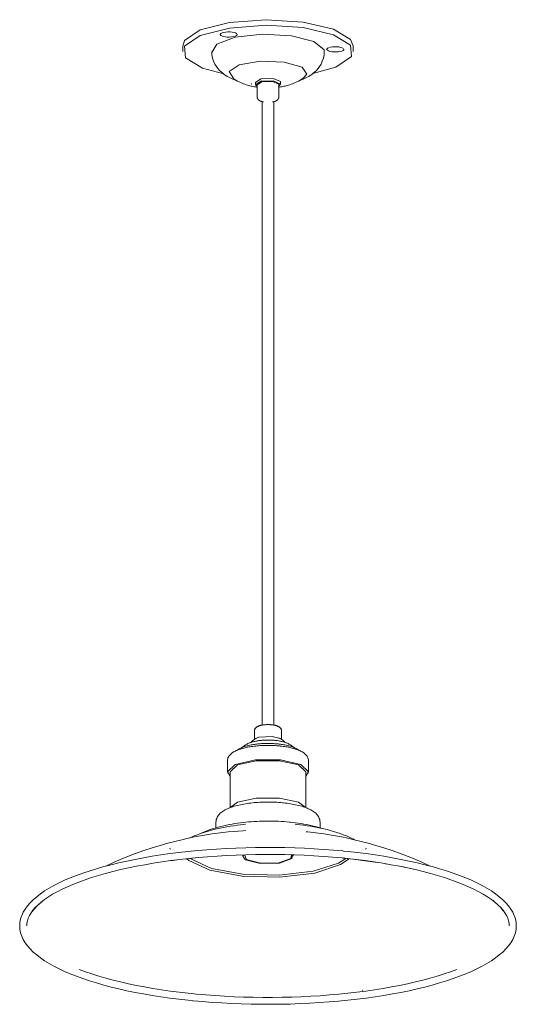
# Model space of a CAD drawing. Header units: millimetres. Extents: x 6388 to 7470, y -501 to 6662.
# Tile 1 of 3: x 6915 to 7265, y -501 to 193. Entities that reach past the tile are written whole.
import ezdxf

# ---------------------------------------------------------------- set-up
doc = ezdxf.new("R2010")
doc.units = ezdxf.units.MM
doc.layers.add('E-LITE-EQPM', color=7, linetype='Continuous', lineweight=20)

# ---------------------------------------------------------------- blocks, each defined once
blk = doc.blocks.new('62804 - 62804 LANG Black pendant lamp-457059-00 Isometrico PDF')
at = {"layer": 'E-LITE-EQPM', "color": 251, "lineweight": 9, "true_color": 0x636466}
for p, q in [((4612.24, 174.39), (4612.24, 170.44)), ((4732.24, 170.44), (4732.24, 174.39)), ((4711.74, 171.6), (4711.89, 169.9)), ((4660.91, 147.5), (4660.43, 147.56)), ((4663.36, 148.84), (4663.36, 147.11)), ((4664.58, 147.11), (4664.58, 138.4)), ((4679.9, 138.4), (4679.9, 147.11)), ((4681.12, 147.11), (4681.12, 148.84)), ((4668.24, 134.98), (4668.24, -304.33)), ((4676.24, -304.33), (4676.24, 134.98)), ((4662.66, -308.51), (4662.66, -314.41)), ((4681.82, -314.41), (4681.82, -308.51)), ((4675.18, -312.37), (4680.77, -313.82)), ((4643.65, -329.53), (4643.65, -337.21)), ((4700.83, -337.21), (4700.83, -329.53)), ((4645.63, -337.21), (4645.63, -362.51)), ((4698.84, -362.51), (4698.84, -337.21)), ((4646.4, -361.62), (4645.71, -362.48)), ((4635.54, -372.9), (4635.54, -376.78)), ((4708.93, -376.78), (4708.93, -372.9)), ((4602.86, -391.25), (4603.19, -391.02)), ((4603.32, -391.9), (4603.63, -391.69)), ((4741.15, -391.9), (4740.85, -391.69)), ((4741.62, -391.25), (4741.28, -391.02)), ((4600.62, -400.36), (4600.63, -400.36)), ((4603.68, -399.92), (4608.23, -399.31)), ((4614.54, -398.54), (4621.14, -397.84)), ((4654.49, -395.79), (4654.49, -396.81)), ((4654.7, -397.24), (4654.88, -395.74)), ((4689.99, -396.81), (4689.99, -395.79)), ((4724.91, -398), (4749.31, -401.21)), ((4754.99, -402.17), (4755.62, -402.29)), ((4766.61, -404.09), (4774.89, -405.94)), ((4509.93, -431.24), (4514.71, -427.27)), ((4509.94, -431.24), (4514.71, -427.27)), ((4830.82, -428.06), (4835.26, -431.94)), ((4830.82, -428.07), (4835.26, -431.94)), ((4505.98, -435.63), (4509.28, -431.88)), ((4505.98, -435.63), (4509.24, -431.92)), ((4512.72, -433.33), (4512.63, -433.45)), ((4512.63, -433.45), (4512.72, -433.33)), ((4835.76, -432.44), (4838.31, -435.38)), ((4835.76, -432.44), (4838.3, -435.38)), ((4839.08, -436.44), (4840.99, -439.7)), ((4738.77, -491.29), (4738.96, -491.26)), ((4738.96, -491.26), (4738.77, -491.29))]:
    blk.add_line(p, q, dxfattribs=at)
for points in [[(4697.13, 191.1, 0), (4670.97, 192.75, 0), (4645.07, 190.76, 0), (4624.55, 185.53, 0), (4613.47, 178.1, 0), (4612.25, 174, 0)], [(4640.29, 154.92, 0), (4626.13, 158.69, 0), (4614.04, 165.98, 0), (4613.47, 174.15, 0), (4624.55, 181.59, 0), (4645.07, 186.82, 0), (4670.97, 188.8, 0), (4697.13, 187.15, 0)], [(4732.24, 174.3, 0), (4730.44, 178.85, 0), (4718.35, 186.14, 0), (4697.13, 191.1, 0)], [(4648.02, 180.84, 0), (4646.63, 180.61, 0), (4645.11, 180.5, 0), (4643.54, 180.52, 0), (4642.04, 180.66, 0), (4640.72, 180.92, 0), (4639.65, 181.27, 0), (4638.91, 181.69, 0), (4638.56, 182.16, 0), (4638.62, 182.64, 0), (4639.07, 183.09, 0)], [(4639.07, 183.09, 0), (4639.9, 183.5, 0), (4641.05, 183.83, 0)], [(4641.05, 183.83, 0), (4642.43, 184.05, 0), (4643.96, 184.16, 0), (4645.52, 184.14, 0), (4647.02, 184, 0), (4648.35, 183.75, 0), (4649.42, 183.4, 0), (4650.15, 182.98, 0), (4650.21, 182.92, 0)], [(4649.99, 181.57, 0), (4649.16, 181.16, 0), (4648.02, 180.84, 0)], [(4649.2, 180.33, 0), (4668.44, 182.53, 0), (4688.7, 181.49, 0)], [(4650.51, 182.51, 0), (4650.45, 182.03, 0), (4649.99, 181.57, 0)], [(4688.7, 181.49, 0), (4704.55, 177.49, 0), (4711.74, 171.6, 0)], [(4697.13, 187.15, 0), (4718.35, 182.19, 0), (4730.44, 174.9, 0), (4731, 166.73, 0), (4719.93, 159.29, 0), (4703.85, 154.84, 0)], [(4632.63, 169.68, 0), (4636.13, 175.48, 0), (4649.2, 180.33, 0)], [(4714.28, 172.6, 0), (4715.11, 173.01, 0), (4716.25, 173.33, 0), (4717.63, 173.56, 0), (4719.16, 173.67, 0), (4720.73, 173.65, 0), (4722.22, 173.51, 0), (4723.55, 173.26, 0), (4724.62, 172.91, 0), (4725.36, 172.48, 0), (4725.42, 172.43, 0)], [(4632.55, 170.41, 0), (4632.74, 167.95, 0), (4633.22, 165.6, 0), (4633.94, 163.44, 0), (4634.85, 161.5, 0), (4635.88, 159.8, 0), (4636.97, 158.32, 0), (4638.08, 157.05, 0), (4639.2, 155.96, 0), (4640.3, 155.01, 0), (4641.39, 154.18, 0), (4642.45, 153.46, 0), (4643.5, 152.82, 0), (4644.53, 152.24, 0), (4645.55, 151.72, 0), (4646.56, 151.25, 0), (4647.57, 150.82, 0), (4648.57, 150.43, 0), (4649.57, 150.07, 0), (4649.9, 149.96, 0)], [(4711.92, 170.41, 0), (4711.74, 167.95, 0), (4711.26, 165.6, 0), (4710.53, 163.44, 0), (4709.62, 161.5, 0), (4708.6, 159.8, 0), (4707.51, 158.32, 0), (4706.4, 157.05, 0), (4705.28, 155.96, 0), (4704.18, 155.01, 0), (4703.09, 154.19, 0), (4702.02, 153.46, 0), (4700.98, 152.82, 0), (4699.94, 152.24, 0), (4698.92, 151.72, 0), (4697.91, 151.25, 0), (4696.91, 150.82, 0), (4695.91, 150.43, 0), (4694.91, 150.07, 0), (4694.58, 149.96, 0)], [(4713.76, 171.66, 0), (4713.82, 172.14, 0), (4714.28, 172.6, 0)], [(4725.2, 171.08, 0), (4724.36, 170.67, 0), (4723.22, 170.34, 0), (4721.84, 170.12, 0), (4720.31, 170.01, 0), (4718.74, 170.03, 0), (4717.25, 170.17, 0), (4715.92, 170.42, 0), (4714.85, 170.77, 0), (4714.12, 171.2, 0), (4713.76, 171.66, 0)], [(4725.71, 172.01, 0), (4725.65, 171.54, 0), (4725.2, 171.08, 0)], [(4648.2, 151.07, 0), (4644.8, 156.19, 0), (4651.88, 160.94, 0), (4666.73, 163.52, 0), (4683.69, 162.92, 0)], [(4683.69, 162.92, 0), (4696.28, 159.39, 0), (4699.68, 154.27, 0), (4697.37, 151.72, 0)], [(4648.18, 150.99, 0), (4649.46, 150.2, 0), (4650.67, 149.53, 0), (4651.82, 148.94, 0), (4652.9, 148.44, 0), (4653.94, 148, 0), (4654.93, 147.61, 0), (4655.88, 147.26, 0), (4656.8, 146.96, 0), (4657.68, 146.68, 0), (4658.54, 146.44, 0), (4659.38, 146.22, 0), (4660.2, 146.02, 0), (4661, 145.84, 0), (4661.78, 145.68, 0), (4662.56, 145.53, 0), (4663.32, 145.4, 0), (4664.08, 145.29, 0), (4664.48, 145.23, 0)], [(4675.92, 151.31, 0), (4667.08, 151.05, 0), (4663.4, 148.58, 0)], [(4664.45, 145.9, 0), (4663.4, 146.85, 0), (4667.08, 149.32, 0), (4675.92, 149.58, 0)], [(4664.62, 146.88, 0), (4667.79, 149.01, 0), (4675.41, 149.24, 0)], [(4675.41, 149.24, 0), (4679.86, 147.33, 0), (4679.88, 146.98, 0)], [(4681.11, 148.69, 0), (4681.08, 149.1, 0), (4675.92, 151.31, 0)], [(4675.92, 149.58, 0), (4681.08, 147.37, 0), (4679.7, 145.75, 0)], [(4697.66, 151.92, 0), (4696.3, 150.99, 0), (4695.02, 150.2, 0), (4693.8, 149.53, 0), (4692.66, 148.94, 0), (4691.57, 148.44, 0), (4690.54, 148, 0), (4689.55, 147.61, 0), (4688.6, 147.26, 0), (4687.68, 146.96, 0), (4686.8, 146.68, 0), (4685.94, 146.44, 0), (4685.1, 146.22, 0), (4684.28, 146.02, 0), (4683.48, 145.84, 0), (4682.69, 145.68, 0), (4681.92, 145.53, 0), (4681.15, 145.4, 0), (4680.4, 145.29, 0), (4679.9, 145.22, 0)], [(4664.58, 145.22, 0), (4664.48, 145.23, 0)], [(4664.58, 138.4, 0), (4664.6, 138.05, 0), (4664.67, 137.71, 0), (4664.77, 137.39, 0), (4664.9, 137.11, 0), (4665.06, 136.86, 0), (4665.22, 136.63, 0), (4665.39, 136.43, 0), (4665.56, 136.26, 0), (4665.74, 136.11, 0), (4665.92, 135.97, 0), (4666.1, 135.85, 0), (4666.28, 135.73, 0), (4666.46, 135.63, 0), (4666.65, 135.54, 0), (4666.83, 135.45, 0), (4667.02, 135.37, 0), (4667.21, 135.29, 0), (4667.41, 135.22, 0), (4667.61, 135.16, 0), (4667.81, 135.1, 0), (4668.01, 135.04, 0), (4668.22, 134.98, 0), (4668.43, 134.93, 0), (4668.65, 134.88, 0), (4668.86, 134.84, 0), (4669.09, 134.8, 0), (4669.17, 134.78, 0)], [(4679.9, 138.4, 0), (4679.87, 138.05, 0), (4679.81, 137.71, 0), (4679.7, 137.39, 0), (4679.57, 137.11, 0), (4679.42, 136.86, 0), (4679.26, 136.63, 0), (4679.09, 136.43, 0), (4678.91, 136.26, 0), (4678.73, 136.11, 0), (4678.56, 135.97, 0), (4678.38, 135.85, 0), (4678.2, 135.73, 0), (4678.01, 135.63, 0), (4677.83, 135.54, 0), (4677.64, 135.45, 0), (4677.45, 135.37, 0), (4677.26, 135.29, 0), (4676.87, 135.16, 0), (4676.67, 135.1, 0), (4676.46, 135.04, 0), (4676.26, 134.98, 0), (4676.05, 134.93, 0), (4675.83, 134.88, 0), (4675.61, 134.84, 0), (4675.39, 134.8, 0), (4675.32, 134.78, 0)], [(4662.66, -308.51, 0), (4662.68, -308.13, 0), (4662.76, -307.76, 0), (4662.87, -307.41, 0), (4663.01, -307.1, 0), (4663.18, -306.81, 0), (4663.36, -306.56, 0), (4663.56, -306.34, 0), (4663.76, -306.14, 0), (4663.96, -305.96, 0), (4664.17, -305.8, 0), (4664.39, -305.65, 0), (4664.6, -305.52, 0), (4664.82, -305.4, 0), (4665.05, -305.28, 0), (4665.28, -305.18, 0), (4665.51, -305.08, 0), (4665.75, -304.98, 0), (4665.99, -304.89, 0), (4666.24, -304.81, 0), (4666.5, -304.73, 0), (4666.76, -304.66, 0), (4667.02, -304.59, 0), (4667.29, -304.52, 0), (4667.57, -304.46, 0), (4667.85, -304.4, 0), (4668.14, -304.35, 0), (4668.43, -304.3, 0), (4668.72, -304.25, 0), (4669.02, -304.21, 0), (4669.32, -304.17, 0), (4669.63, -304.14, 0), (4669.94, -304.11, 0), (4670.25, -304.08, 0), (4670.56, -304.06, 0), (4670.88, -304.04, 0), (4671.19, -304.02, 0), (4671.51, -304.01, 0), (4671.83, -304.01, 0), (4672.15, -304, 0), (4672.47, -304, 0), (4672.79, -304.01, 0), (4673.11, -304.02, 0), (4673.43, -304.03, 0), (4673.75, -304.05, 0), (4674.06, -304.07, 0), (4674.37, -304.09, 0), (4674.68, -304.12, 0), (4674.71, -304.12, 0)], [(4681.82, -308.51, 0), (4681.79, -308.13, 0), (4681.72, -307.76, 0), (4681.61, -307.41, 0), (4681.46, -307.1, 0), (4681.3, -306.81, 0), (4681.11, -306.56, 0), (4680.92, -306.34, 0), (4680.72, -306.14, 0), (4680.51, -305.96, 0), (4680.3, -305.8, 0), (4680.09, -305.65, 0), (4679.87, -305.52, 0), (4679.65, -305.4, 0), (4679.43, -305.28, 0), (4679.2, -305.18, 0), (4678.96, -305.08, 0), (4678.73, -304.98, 0), (4678.48, -304.89, 0), (4678.23, -304.81, 0), (4677.98, -304.73, 0), (4677.72, -304.66, 0), (4677.45, -304.59, 0), (4677.18, -304.52, 0), (4676.91, -304.46, 0), (4676.63, -304.4, 0), (4676.34, -304.35, 0), (4676.05, -304.3, 0), (4675.76, -304.25, 0), (4675.46, -304.21, 0), (4675.16, -304.17, 0), (4674.85, -304.14, 0), (4674.71, -304.12, 0)], [(4643.65, -329.53, 0), (4643.69, -328.82, 0), (4643.83, -328.13, 0), (4644.04, -327.48, 0), (4644.33, -326.86, 0), (4644.66, -326.29, 0), (4645.05, -325.77, 0), (4645.47, -325.28, 0), (4645.93, -324.83, 0), (4646.41, -324.41, 0), (4646.93, -324.01, 0), (4647.47, -323.64, 0), (4648.04, -323.29, 0), (4648.64, -322.96, 0), (4649.26, -322.64, 0), (4649.91, -322.33, 0), (4650.59, -322.04, 0), (4651.3, -321.76, 0), (4652.03, -321.49, 0), (4652.79, -321.24, 0), (4653.58, -321, 0), (4654.38, -320.77, 0), (4655.22, -320.55, 0), (4656.07, -320.34, 0), (4656.95, -320.14, 0), (4657.85, -319.96, 0), (4658.77, -319.79, 0), (4659.71, -319.62, 0), (4660.66, -319.48, 0), (4661.64, -319.34, 0), (4662.62, -319.21, 0), (4663.62, -319.1, 0), (4664.64, -319, 0), (4665.66, -318.92, 0), (4666.7, -318.84, 0), (4667.74, -318.78, 0), (4668.78, -318.73, 0), (4669.84, -318.69, 0), (4670.89, -318.67, 0), (4671.95, -318.66, 0), (4673.01, -318.67, 0), (4674.07, -318.68, 0), (4675.12, -318.71, 0), (4676.18, -318.75, 0), (4677.22, -318.81, 0), (4678.26, -318.87, 0), (4679.29, -318.95, 0), (4680.31, -319.05, 0), (4680.39, -319.05, 0)], [(4650.2, -322.21, 0), (4650.55, -321.96, 0), (4651.2, -321.56, 0), (4651.84, -321.2, 0), (4652.5, -320.86, 0), (4653.15, -320.55, 0), (4653.82, -320.26, 0), (4654.5, -319.99, 0), (4655.18, -319.74, 0), (4655.88, -319.5, 0), (4657.31, -319.08, 0), (4658.04, -318.88, 0), (4658.78, -318.7, 0), (4659.54, -318.53, 0), (4660.31, -318.37, 0), (4661.08, -318.22, 0), (4661.87, -318.09, 0), (4662.67, -317.96, 0), (4663.48, -317.85, 0), (4664.3, -317.74, 0), (4665.12, -317.65, 0), (4665.96, -317.57, 0), (4666.8, -317.49, 0), (4667.64, -317.43, 0), (4668.49, -317.38, 0), (4669.35, -317.34, 0), (4670.2, -317.31, 0), (4671.06, -317.29, 0), (4671.93, -317.28, 0), (4672.79, -317.28, 0), (4673.65, -317.3, 0), (4674.51, -317.32, 0), (4675.37, -317.35, 0), (4676.22, -317.39, 0), (4677.07, -317.45, 0), (4677.91, -317.51, 0), (4678.75, -317.59, 0), (4678.9, -317.6, 0)], [(4653.88, -320.24, 0), (4653.93, -320.19, 0), (4654.55, -319.63, 0), (4655.16, -319.14, 0), (4655.75, -318.72, 0), (4656.34, -318.34, 0), (4656.91, -318.01, 0), (4657.48, -317.71, 0), (4658.04, -317.44, 0), (4658.59, -317.2, 0), (4659.14, -316.97, 0), (4659.69, -316.77, 0), (4660.24, -316.58, 0), (4660.79, -316.4, 0), (4661.34, -316.24, 0), (4661.9, -316.09, 0), (4662.45, -315.95, 0), (4663.01, -315.82, 0), (4663.58, -315.7, 0), (4664.15, -315.59, 0), (4664.72, -315.49, 0), (4665.3, -315.4, 0), (4665.88, -315.31, 0), (4666.47, -315.24, 0), (4667.06, -315.17, 0), (4667.65, -315.11, 0), (4668.24, -315.05, 0), (4668.84, -315.01, 0), (4669.44, -314.97, 0), (4670.05, -314.94, 0), (4670.65, -314.92, 0), (4671.26, -314.9, 0), (4671.87, -314.89, 0), (4672.47, -314.89, 0), (4673.08, -314.9, 0), (4673.69, -314.91, 0), (4674.29, -314.93, 0), (4674.9, -314.96, 0), (4675.5, -315, 0), (4676.1, -315.04, 0), (4676.7, -315.09, 0), (4676.95, -315.12, 0)], [(4660.25, -316.57, 0), (4660.49, -316.29, 0), (4661, -315.74, 0), (4661.51, -315.27, 0), (4661.99, -314.88, 0), (4662.46, -314.54, 0), (4662.9, -314.26, 0), (4663.33, -314.01, 0), (4663.73, -313.79, 0), (4664.12, -313.6, 0), (4664.37, -313.49, 0)], [(4664.19, -313.57, 0), (4665.82, -312.98, 0), (4675.18, -312.37, 0)], [(4690.59, -320.24, 0), (4690.55, -320.19, 0), (4689.93, -319.63, 0), (4689.32, -319.14, 0), (4688.72, -318.72, 0), (4688.14, -318.34, 0), (4687.56, -318.01, 0), (4687, -317.71, 0), (4686.44, -317.44, 0), (4685.89, -317.2, 0), (4685.33, -316.97, 0), (4684.79, -316.77, 0), (4684.24, -316.58, 0), (4683.69, -316.4, 0), (4683.14, -316.24, 0), (4682.58, -316.09, 0), (4682.02, -315.95, 0), (4681.46, -315.82, 0), (4680.9, -315.7, 0), (4680.33, -315.59, 0), (4679.76, -315.49, 0), (4678.6, -315.31, 0), (4678.01, -315.24, 0), (4677.42, -315.17, 0), (4676.95, -315.12, 0)], [(4694.28, -322.21, 0), (4693.92, -321.96, 0), (4693.28, -321.56, 0), (4692.63, -321.2, 0), (4691.98, -320.86, 0), (4691.32, -320.55, 0), (4690.65, -320.26, 0), (4689.98, -319.99, 0), (4689.29, -319.74, 0), (4688.59, -319.5, 0), (4687.89, -319.28, 0), (4687.17, -319.08, 0), (4686.44, -318.88, 0), (4685.69, -318.7, 0), (4684.94, -318.53, 0), (4684.17, -318.37, 0), (4683.39, -318.22, 0), (4682.6, -318.09, 0), (4681.81, -317.96, 0), (4681, -317.85, 0), (4680.18, -317.74, 0), (4679.35, -317.65, 0), (4678.9, -317.6, 0)], [(4684.22, -316.57, 0), (4683.99, -316.29, 0), (4683.47, -315.74, 0), (4682.97, -315.27, 0), (4682.02, -314.54, 0), (4681.58, -314.26, 0), (4681.15, -314.01, 0), (4680.74, -313.79, 0), (4680.35, -313.6, 0), (4680.1, -313.49, 0)], [(4700.83, -329.53, 0), (4700.78, -328.82, 0), (4700.65, -328.13, 0), (4700.43, -327.48, 0), (4700.15, -326.86, 0), (4699.81, -326.29, 0), (4699.43, -325.77, 0), (4699.01, -325.28, 0), (4698.55, -324.83, 0), (4698.07, -324.41, 0), (4697.55, -324.01, 0), (4697.01, -323.64, 0), (4696.44, -323.29, 0), (4695.84, -322.96, 0), (4695.22, -322.64, 0), (4694.56, -322.33, 0), (4693.88, -322.04, 0), (4693.18, -321.76, 0), (4692.44, -321.49, 0), (4691.69, -321.24, 0), (4690.9, -321, 0), (4690.09, -320.77, 0), (4689.26, -320.55, 0), (4688.4, -320.34, 0), (4687.52, -320.14, 0), (4686.63, -319.96, 0), (4685.71, -319.79, 0), (4684.77, -319.62, 0), (4683.81, -319.48, 0), (4682.84, -319.34, 0), (4681.85, -319.21, 0), (4680.85, -319.1, 0), (4680.39, -319.05, 0)], [(4645.67, -340.36, 0), (4643.65, -337.22, 0), (4649.08, -332.08, 0), (4663.36, -328.89, 0), (4681.03, -328.88, 0)], [(4645.63, -337.22, 0), (4650.69, -332.43, 0), (4663.97, -329.47, 0), (4680.42, -329.46, 0)], [(4680.42, -329.46, 0), (4693.73, -332.41, 0), (4698.84, -337.2, 0), (4698.84, -337.21, 0)], [(4681.03, -328.88, 0), (4695.34, -332.05, 0), (4700.83, -337.19, 0), (4698.81, -340.36, 0)], [(4635.54, -372.9, 0), (4635.61, -371.93, 0), (4635.79, -370.98, 0), (4636.08, -370.09, 0), (4636.47, -369.25, 0), (4636.93, -368.48, 0), (4637.44, -367.77, 0), (4638.01, -367.12, 0), (4638.61, -366.52, 0), (4639.26, -365.96, 0), (4639.93, -365.45, 0), (4640.64, -364.96, 0), (4641.39, -364.5, 0), (4642.16, -364.06, 0), (4642.97, -363.65, 0), (4643.81, -363.26, 0), (4644.69, -362.88, 0), (4645.59, -362.53, 0), (4646.53, -362.18, 0), (4647.51, -361.86, 0), (4648.51, -361.55, 0), (4649.54, -361.25, 0), (4650.61, -360.97, 0), (4651.7, -360.71, 0), (4652.82, -360.46, 0), (4653.96, -360.22, 0), (4655.13, -360, 0), (4656.33, -359.8, 0), (4657.54, -359.61, 0), (4658.78, -359.43, 0), (4660.03, -359.28, 0), (4661.3, -359.13, 0), (4662.59, -359.01, 0), (4663.89, -358.9, 0), (4665.2, -358.8, 0), (4666.52, -358.72, 0), (4667.85, -358.66, 0), (4669.19, -358.62, 0), (4670.53, -358.59, 0), (4671.88, -358.57, 0), (4673.22, -358.58, 0), (4674.56, -358.6, 0), (4675.9, -358.63, 0), (4677.24, -358.69, 0), (4678.56, -358.76, 0), (4679.88, -358.84, 0), (4681.19, -358.94, 0), (4682.48, -359.06, 0), (4682.59, -359.07, 0)], [(4646.06, -362.1, 0), (4650.69, -358.78, 0), (4663.97, -355.82, 0), (4680.42, -355.81, 0)], [(4680.42, -355.81, 0), (4693.73, -358.76, 0), (4698.45, -362.18, 0)], [(4708.93, -372.9, 0), (4708.87, -371.93, 0), (4708.69, -370.98, 0), (4708.39, -370.09, 0), (4708.01, -369.25, 0), (4707.55, -368.48, 0), (4707.03, -367.77, 0), (4706.47, -367.12, 0), (4705.86, -366.52, 0), (4705.22, -365.96, 0), (4704.54, -365.45, 0), (4703.83, -364.96, 0), (4703.09, -364.5, 0), (4702.32, -364.06, 0), (4701.51, -363.65, 0), (4700.66, -363.26, 0), (4699.79, -362.88, 0), (4698.88, -362.53, 0), (4697.94, -362.18, 0), (4696.97, -361.86, 0), (4695.97, -361.55, 0), (4694.93, -361.25, 0), (4693.87, -360.97, 0), (4692.78, -360.71, 0), (4691.66, -360.46, 0), (4690.52, -360.22, 0), (4689.35, -360, 0), (4688.15, -359.8, 0), (4686.94, -359.61, 0), (4685.7, -359.43, 0), (4684.45, -359.28, 0), (4683.17, -359.13, 0), (4682.59, -359.07, 0)], [(4616.85, -383.93, 0), (4617.8, -383.49, 0), (4620.13, -382.49, 0), (4622.45, -381.58, 0), (4624.75, -380.75, 0), (4627.05, -379.98, 0), (4629.34, -379.27, 0), (4631.64, -378.61, 0), (4633.95, -378.01, 0), (4636.26, -377.45, 0), (4638.59, -376.93, 0), (4640.92, -376.45, 0), (4643.28, -376.01, 0), (4645.64, -375.61, 0), (4648.03, -375.24, 0), (4650.42, -374.9, 0), (4652.83, -374.6, 0), (4655.25, -374.33, 0), (4656.28, -374.22, 0)], [(4624.04, -380.92, 0), (4626.36, -379.94, 0), (4628.6, -379.06, 0), (4630.79, -378.27, 0), (4632.92, -377.57, 0), (4635.01, -376.92, 0), (4637.06, -376.34, 0), (4639.09, -375.82, 0), (4641.09, -375.33, 0), (4643.07, -374.9, 0), (4645.03, -374.5, 0), (4646.99, -374.13, 0), (4648.93, -373.8, 0), (4650.86, -373.51, 0), (4652.79, -373.24, 0), (4654.71, -373, 0), (4656.64, -372.79, 0), (4658.55, -372.6, 0), (4660.47, -372.44, 0), (4662.39, -372.31, 0), (4664.3, -372.2, 0), (4666.22, -372.11, 0), (4668.13, -372.05, 0), (4670.05, -372.01, 0), (4671.96, -372, 0), (4673.88, -372, 0), (4675.79, -372.04, 0), (4677.71, -372.09, 0), (4679.62, -372.17, 0), (4681.54, -372.27, 0), (4683.45, -372.4, 0), (4685.37, -372.55, 0), (4687.2, -372.72, 0)], [(4710.25, -377.16, 0), (4709.47, -376.92, 0), (4707.41, -376.34, 0), (4705.39, -375.82, 0), (4703.39, -375.33, 0), (4701.41, -374.9, 0), (4699.44, -374.5, 0), (4697.49, -374.13, 0), (4695.55, -373.8, 0), (4693.61, -373.51, 0), (4691.69, -373.24, 0), (4689.76, -373, 0), (4687.84, -372.79, 0), (4687.2, -372.72, 0)], [(4733.93, -385.39, 0), (4732.34, -384.59, 0), (4729.98, -383.49, 0), (4727.65, -382.49, 0), (4725.33, -381.58, 0), (4723.03, -380.75, 0), (4720.74, -379.98, 0), (4718.44, -379.27, 0), (4716.14, -378.61, 0), (4713.84, -378.01, 0), (4711.52, -377.45, 0), (4709.2, -376.93, 0), (4706.86, -376.45, 0), (4704.5, -376.01, 0), (4702.14, -375.61, 0), (4699.76, -375.24, 0), (4697.36, -374.9, 0), (4694.95, -374.6, 0), (4692.53, -374.33, 0), (4691.5, -374.22, 0)], [(4558.05, -403.69, 0), (4564.25, -400.82, 0), (4571.5, -397.74, 0), (4578.27, -395.1, 0), (4584.62, -392.81, 0), (4590.59, -390.83, 0), (4596.22, -389.1, 0), (4601.55, -387.6, 0), (4606.61, -386.28, 0), (4611.43, -385.12, 0), (4616.05, -384.09, 0), (4620.47, -383.2, 0), (4624.73, -382.4, 0), (4628.85, -381.71, 0), (4632.83, -381.09, 0), (4636.7, -380.55, 0), (4640.47, -380.09, 0), (4644.16, -379.68, 0), (4647.77, -379.33, 0), (4651.31, -379.04, 0), (4654.8, -378.79, 0), (4656.54, -378.68, 0)], [(4786.43, -403.69, 0), (4780.23, -400.82, 0), (4772.98, -397.74, 0), (4766.2, -395.1, 0), (4759.85, -392.81, 0), (4753.89, -390.83, 0), (4748.26, -389.1, 0), (4742.93, -387.6, 0), (4737.87, -386.28, 0), (4733.04, -385.12, 0), (4728.43, -384.09, 0), (4724, -383.2, 0), (4719.74, -382.4, 0), (4715.63, -381.71, 0), (4711.64, -381.09, 0), (4707.77, -380.55, 0), (4704, -380.09, 0), (4700.32, -379.68, 0), (4699.12, -379.56, 0)], [(4497.24, -445.83, 0), (4497.4, -443.4, 0), (4497.87, -440.98, 0), (4498.65, -438.6, 0), (4499.73, -436.26, 0), (4501.09, -433.97, 0), (4502.73, -431.73, 0), (4504.63, -429.54, 0), (4506.79, -427.4, 0), (4509.21, -425.3, 0), (4511.88, -423.26, 0), (4514.8, -421.26, 0), (4517.96, -419.31, 0), (4521.35, -417.4, 0), (4524.98, -415.55, 0), (4528.84, -413.75, 0), (4532.92, -412, 0), (4537.21, -410.3, 0), (4541.72, -408.67, 0), (4551.34, -405.57, 0), (4556.43, -404.11, 0), (4561.71, -402.72, 0), (4567.16, -401.4, 0), (4572.78, -400.14, 0), (4578.55, -398.96, 0), (4584.47, -397.85, 0), (4590.53, -396.81, 0), (4596.71, -395.84, 0), (4603.02, -394.95, 0), (4609.43, -394.15, 0), (4615.95, -393.42, 0), (4622.55, -392.77, 0), (4629.23, -392.2, 0), (4635.98, -391.71, 0), (4642.79, -391.31, 0), (4649.64, -390.99, 0), (4656.53, -390.76, 0), (4663.44, -390.61, 0), (4670.37, -390.54, 0), (4677.3, -390.56, 0), (4684.22, -390.67, 0), (4691.12, -390.86, 0), (4698, -391.13, 0), (4704.83, -391.49, 0), (4711.61, -391.93, 0), (4718.33, -392.45, 0), (4724.98, -393.06, 0), (4725.51, -393.11, 0)], [(4502.2, -445.83, 0), (4502.32, -444.04, 0), (4502.67, -442.24, 0), (4503.27, -440.42, 0), (4504.12, -438.58, 0), (4505.23, -436.71, 0), (4506.61, -434.83, 0), (4508.25, -432.94, 0), (4510.16, -431.04, 0), (4512.35, -429.16, 0), (4514.8, -427.28, 0), (4517.51, -425.42, 0), (4520.48, -423.59, 0), (4523.7, -421.78, 0), (4527.16, -420.01, 0), (4530.87, -418.28, 0), (4534.81, -416.59, 0), (4538.97, -414.95, 0), (4543.36, -413.35, 0), (4547.95, -411.81, 0), (4552.75, -410.33, 0), (4557.75, -408.9, 0), (4562.93, -407.54, 0), (4568.29, -406.23, 0), (4573.82, -405, 0), (4579.51, -403.83, 0), (4585.35, -402.73, 0), (4591.33, -401.71, 0), (4597.44, -400.75, 0), (4603.67, -399.88, 0), (4610.02, -399.08, 0), (4616.47, -398.35, 0), (4623, -397.71, 0), (4629.62, -397.15, 0), (4636.3, -396.67, 0), (4643.05, -396.27, 0), (4649.84, -395.95, 0), (4656.67, -395.72, 0), (4663.52, -395.57, 0), (4670.38, -395.51, 0), (4677.25, -395.53, 0), (4684.11, -395.63, 0), (4690.96, -395.82, 0), (4697.77, -396.09, 0), (4704.54, -396.44, 0), (4711.26, -396.88, 0), (4717.91, -397.4, 0), (4724.49, -398, 0), (4725.02, -398.05, 0)], [(4847.24, -445.83, 0), (4847.08, -443.4, 0), (4846.61, -440.98, 0), (4845.82, -438.6, 0), (4844.75, -436.26, 0), (4843.39, -433.97, 0), (4841.75, -431.73, 0), (4839.85, -429.54, 0), (4837.68, -427.4, 0), (4835.26, -425.3, 0), (4832.59, -423.26, 0), (4829.68, -421.26, 0), (4826.52, -419.31, 0), (4823.12, -417.4, 0), (4819.49, -415.55, 0), (4815.64, -413.75, 0), (4811.56, -412, 0), (4807.26, -410.3, 0), (4802.76, -408.67, 0), (4798.05, -407.09, 0), (4793.14, -405.57, 0), (4788.04, -404.11, 0), (4782.77, -402.72, 0), (4777.32, -401.4, 0), (4771.7, -400.14, 0), (4765.93, -398.96, 0), (4760.01, -397.85, 0), (4753.95, -396.81, 0), (4747.76, -395.84, 0), (4741.46, -394.95, 0), (4735.04, -394.15, 0), (4728.53, -393.42, 0), (4725.51, -393.11, 0)], [(4653.92, -410.74, 0), (4631.14, -406.59, 0), (4616.49, -399.82, 0), (4615.08, -398.53, 0)], [(4654.49, -409.46, 0), (4632.4, -405.43, 0), (4618.21, -398.88, 0), (4617.49, -398.26, 0)], [(4729.34, -398.59, 0), (4723.44, -402.71, 0), (4705.15, -408.59, 0), (4680.34, -411.45, 0), (4653.92, -410.74, 0)], [(4726.99, -398.26, 0), (4721.87, -401.68, 0), (4704.14, -407.37, 0), (4680.09, -410.15, 0), (4654.49, -409.46, 0)], [(4666.78, -401.98, 0), (4656.44, -399.28, 0), (4654.7, -397.24, 0)], [(4667.03, -401.75, 0), (4657.15, -399.17, 0), (4655.64, -395.75, 0)], [(4689.52, -395.75, 0), (4689.13, -398.48, 0), (4680.32, -401.64, 0), (4666.78, -401.98, 0)], [(4688.83, -395.75, 0), (4688.37, -398.4, 0), (4679.96, -401.43, 0), (4667.03, -401.75, 0)], [(4842.27, -445.83, 0), (4842.16, -444.04, 0), (4841.8, -442.24, 0), (4841.2, -440.42, 0), (4840.36, -438.58, 0), (4839.25, -436.71, 0), (4837.87, -434.83, 0), (4836.23, -432.94, 0), (4834.31, -431.04, 0), (4832.13, -429.16, 0), (4829.68, -427.28, 0), (4826.97, -425.42, 0), (4824, -423.59, 0), (4820.78, -421.78, 0), (4817.31, -420.01, 0), (4813.61, -418.28, 0), (4809.67, -416.59, 0), (4805.5, -414.95, 0), (4801.12, -413.35, 0), (4796.52, -411.81, 0), (4791.72, -410.33, 0), (4786.73, -408.9, 0), (4781.55, -407.54, 0), (4776.19, -406.23, 0), (4770.66, -405, 0), (4764.97, -403.83, 0), (4759.13, -402.73, 0), (4753.15, -401.71, 0), (4747.04, -400.75, 0), (4740.8, -399.88, 0), (4734.46, -399.08, 0), (4728.01, -398.35, 0), (4725.02, -398.05, 0)], [(4497.24, -445.83, 0), (4497.4, -448.27, 0), (4497.87, -450.68, 0), (4498.65, -453.07, 0), (4499.73, -455.4, 0), (4501.09, -457.7, 0), (4502.73, -459.94, 0), (4504.63, -462.13, 0), (4506.79, -464.27, 0), (4509.21, -466.36, 0), (4511.88, -468.41, 0), (4514.8, -470.41, 0), (4517.96, -472.36, 0), (4521.35, -474.26, 0), (4524.98, -476.12, 0), (4528.84, -477.92, 0), (4532.92, -479.67, 0), (4537.21, -481.36, 0), (4541.72, -483, 0), (4546.43, -484.58, 0), (4551.34, -486.1, 0), (4556.43, -487.55, 0), (4561.71, -488.94, 0), (4567.16, -490.27, 0), (4572.78, -491.52, 0), (4578.55, -492.71, 0), (4584.47, -493.82, 0), (4590.53, -494.86, 0), (4596.71, -495.82, 0), (4603.02, -496.71, 0), (4609.43, -497.52, 0), (4615.95, -498.25, 0), (4618.97, -498.56, 0)], [(4847.24, -445.83, 0), (4847.08, -448.27, 0), (4846.61, -450.68, 0), (4845.82, -453.07, 0), (4844.75, -455.4, 0), (4843.39, -457.7, 0), (4841.75, -459.94, 0), (4839.85, -462.13, 0), (4837.68, -464.27, 0), (4835.26, -466.36, 0), (4832.59, -468.41, 0), (4829.68, -470.41, 0), (4826.52, -472.36, 0), (4823.12, -474.26, 0), (4819.49, -476.12, 0), (4815.64, -477.92, 0), (4811.56, -479.67, 0), (4807.26, -481.36, 0), (4802.76, -483, 0), (4798.05, -484.58, 0), (4793.14, -486.1, 0), (4788.04, -487.55, 0), (4782.77, -488.94, 0), (4777.32, -490.27, 0), (4771.7, -491.52, 0), (4765.93, -492.71, 0), (4760.01, -493.82, 0), (4753.95, -494.86, 0), (4747.76, -495.82, 0), (4741.46, -496.71, 0), (4735.04, -497.52, 0), (4728.53, -498.25, 0), (4721.93, -498.9, 0), (4715.25, -499.47, 0), (4708.5, -499.95, 0), (4701.69, -500.35, 0), (4694.84, -500.67, 0), (4687.95, -500.91, 0), (4681.04, -501.06, 0), (4674.11, -501.12, 0), (4667.18, -501.1, 0), (4660.26, -501, 0), (4653.35, -500.81, 0), (4646.48, -500.54, 0), (4639.65, -500.18, 0), (4632.87, -499.74, 0), (4626.15, -499.22, 0), (4619.5, -498.61, 0), (4618.97, -498.56, 0)], [(4539.16, -476.56, 0), (4543.56, -478.19, 0), (4548.16, -479.76, 0), (4552.94, -481.26, 0), (4557.91, -482.7, 0), (4563.06, -484.08, 0), (4568.37, -485.39, 0), (4573.85, -486.64, 0), (4579.48, -487.81, 0), (4585.25, -488.92, 0), (4591.15, -489.95, 0), (4597.19, -490.91, 0), (4603.34, -491.79, 0), (4609.59, -492.59, 0), (4615.95, -493.32, 0), (4620.15, -493.76, 0)], [(4805.32, -476.56, 0), (4800.92, -478.19, 0), (4796.32, -479.76, 0), (4791.53, -481.26, 0), (4786.56, -482.7, 0), (4781.42, -484.08, 0), (4776.1, -485.39, 0), (4770.63, -486.64, 0), (4765, -487.81, 0), (4759.23, -488.92, 0), (4753.32, -489.95, 0), (4747.29, -490.91, 0), (4741.14, -491.79, 0), (4734.88, -492.59, 0), (4728.53, -493.32, 0), (4722.09, -493.97, 0), (4715.57, -494.55, 0), (4708.98, -495.04, 0), (4702.34, -495.45, 0), (4695.64, -495.77, 0), (4688.92, -496.02, 0), (4682.16, -496.18, 0), (4675.39, -496.26, 0), (4668.62, -496.26, 0), (4661.85, -496.17, 0), (4655.09, -496, 0), (4648.37, -495.75, 0), (4641.68, -495.42, 0), (4635.04, -495, 0), (4628.45, -494.51, 0), (4621.94, -493.93, 0), (4620.15, -493.76, 0)]]:
    blk.add_polyline3d(points, dxfattribs=at)

msp = doc.modelspace()

# ---------------------------------------------------------------- block references
at = {"layer": 'E-LITE-EQPM', "color": 253, "lineweight": 9, "true_color": 0xaaaaaa}
msp.add_blockref('62804 - 62804 LANG Black pendant lamp-457059-00 Isometrico PDF', (2417.75, 0), dxfattribs=at)

doc.saveas('drawing.dxf')
